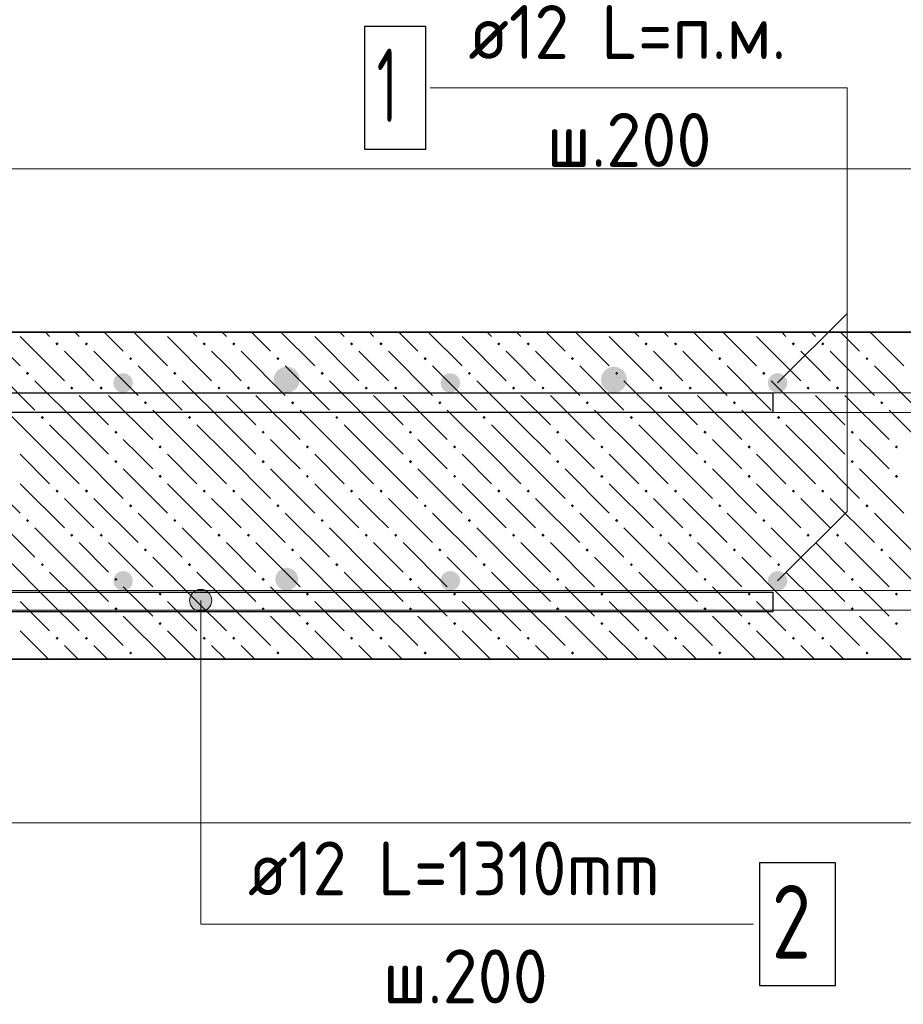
# Model space of a CAD drawing. Header units: millimetres. Extents: x 0 to 42000, y 0 to 29700.
# Tile 14 of 25: x 14337 to 17937, y 23341 to 27355. Entities that reach past the tile are written whole.
import ezdxf

# ---------------------------------------------------------------- set-up
doc = ezdxf.new("R2010")
doc.units = ezdxf.units.MM
for name, color, linetype, lineweight in [('Standard', 7, 'Continuous', 25), ('ДОП Верх по У', 7, 'Continuous', 18), ('ЖБ Перекрытие верхний уровень', 7, 'Continuous', 18), ('Обрамление П-обр. равн.', 7, 'Continuous', 25), ('Фоновоя арматура Х1', 7, 'Continuous', 25)]:
    doc.layers.add(name, color=color, linetype=linetype, lineweight=lineweight)
doc.styles.add('ISOCPEUR', font='txt')

msp = doc.modelspace()

# ---------------------------------------------------------------- hatches: boundary and pattern name
at = {"linetype": 'Continuous', "lineweight": 25, "transparency": 33554687}
msp.add_hatch(color=7, dxfattribs=at).paths.add_polyline_path([(15471.8, 25074.3), (15468.2, 25092.2), (15458.1, 25107.3), (15443, 25117.4), (15425.1, 25121), (15407.2, 25117.4), (15392.1, 25107.3), (15382, 25092.2), (15378.4, 25074.3), (15382, 25056.5), (15392.1, 25041.3), (15407.2, 25031.2), (15425.1, 25027.7), (15443, 25031.2), (15458.1, 25041.3), (15468.2, 25056.5)])
at = {"layer": 'Standard', "linetype": 'Continuous', "lineweight": 13, "transparency": 33554687}
for points in [[(15113.4, 25010.2), (15036, 25010.2), (15029.7, 24987.7)], [(15113.4, 25010.2), (15029.7, 24987.7), (15119.7, 24987.7)], [(15097.2, 25026.4), (15052.2, 25026.4), (15036, 25010.2)], [(15097.2, 25026.4), (15036, 25010.2), (15113.4, 25010.2)], [(15052.2, 25026.4), (15097.2, 25026.4), (15074.7, 25032.7)], [(15119.7, 24987.7), (15029.7, 24987.7), (15036, 24965.2)], [(15119.7, 24987.7), (15036, 24965.2), (15113.4, 24965.2)], [(15113.4, 24965.2), (15036, 24965.2), (15052.2, 24949)], [(15113.4, 24965.2), (15052.2, 24949), (15097.2, 24949)], [(15097.2, 24949), (15052.2, 24949), (15074.7, 24942.7)]]:
    msp.add_hatch(color=7, dxfattribs=at).paths.add_polyline_path(points)
at = {"layer": 'ДОП Верх по У', "linetype": 'Continuous', "lineweight": 25, "transparency": 33554687}
for points in [[(15478.4, 25887.7), (15474.4, 25908.1), (15462.8, 25925.4), (15445.5, 25936.9), (15425.1, 25941), (15404.7, 25936.9), (15387.4, 25925.4), (15375.8, 25908.1), (15371.8, 25887.7), (15375.8, 25867.3), (15387.4, 25850), (15404.7, 25838.4), (15425.1, 25834.3), (15445.5, 25838.4), (15462.8, 25850), (15474.4, 25867.3)], [(16811.8, 25887.7), (16807.7, 25908.1), (16796.1, 25925.4), (16778.8, 25936.9), (16758.4, 25941), (16738, 25936.9), (16720.7, 25925.4), (16709.2, 25908.1), (16705.1, 25887.7), (16709.2, 25867.3), (16720.7, 25850), (16738, 25838.4), (16758.4, 25834.3), (16778.8, 25838.4), (16796.1, 25850), (16807.7, 25867.3)]]:
    msp.add_hatch(color=7, dxfattribs=at).paths.add_polyline_path(points)
at = {"layer": 'ЖБ Перекрытие верхний уровень', "linetype": 'Continuous', "lineweight": 18, "transparency": 33554687}
for points in [[(14482.8, 26033.5), (14489.3, 26040), (14495.8, 26033.5), (14489.3, 26027)], [(14602.8, 26033.5), (14609.3, 26040), (14615.8, 26033.5), (14609.3, 26027)], [(15082.8, 26033.5), (15089.3, 26040), (15095.8, 26033.5), (15089.3, 26027)], [(15202.8, 26033.5), (15209.3, 26040), (15215.8, 26033.5), (15209.3, 26027)], [(15682.8, 26033.5), (15689.3, 26040), (15695.8, 26033.5), (15689.3, 26027)], [(15802.8, 26033.5), (15809.3, 26040), (15815.8, 26033.5), (15809.3, 26027)], [(16282.8, 26033.5), (16289.3, 26040), (16295.8, 26033.5), (16289.3, 26027)], [(16402.8, 26033.5), (16409.3, 26040), (16415.8, 26033.5), (16409.3, 26027)], [(16882.8, 26033.5), (16889.3, 26040), (16895.8, 26033.5), (16889.3, 26027)], [(17002.8, 26033.5), (17009.3, 26040), (17015.8, 26033.5), (17009.3, 26027)], [(17482.8, 26033.5), (17489.3, 26040), (17495.8, 26033.5), (17489.3, 26027)], [(17602.8, 26033.5), (17609.3, 26040), (17615.8, 26033.5), (17609.3, 26027)], [(14782.8, 25973.5), (14789.3, 25980), (14795.8, 25973.5), (14789.3, 25967)], [(15382.8, 25973.5), (15389.3, 25980), (15395.8, 25973.5), (15389.3, 25967)], [(15982.8, 25973.5), (15989.3, 25980), (15995.8, 25973.5), (15989.3, 25967)], [(16582.8, 25973.5), (16589.3, 25980), (16595.8, 25973.5), (16589.3, 25967)], [(17182.8, 25973.5), (17189.3, 25980), (17195.8, 25973.5), (17189.3, 25967)], [(17782.8, 25973.5), (17789.3, 25980), (17795.8, 25973.5), (17789.3, 25967)], [(14362.8, 25913.5), (14369.3, 25920), (14375.8, 25913.5), (14369.3, 25907)], [(14962.8, 25913.5), (14969.3, 25920), (14975.8, 25913.5), (14969.3, 25907)], [(15562.8, 25913.5), (15569.3, 25920), (15575.8, 25913.5), (15569.3, 25907)], [(16162.8, 25913.5), (16169.3, 25920), (16175.8, 25913.5), (16169.3, 25907)], [(16762.8, 25913.5), (16769.3, 25920), (16775.8, 25913.5), (16769.3, 25907)], [(17362.8, 25913.5), (17369.3, 25920), (17375.8, 25913.5), (17369.3, 25907)], [(14542.8, 25853.5), (14549.3, 25860), (14555.8, 25853.5), (14549.3, 25847)], [(14662.8, 25853.5), (14669.3, 25860), (14675.8, 25853.5), (14669.3, 25847)], [(15142.8, 25853.5), (15149.3, 25860), (15155.8, 25853.5), (15149.3, 25847)], [(15262.8, 25853.5), (15269.3, 25860), (15275.8, 25853.5), (15269.3, 25847)], [(15742.8, 25853.5), (15749.3, 25860), (15755.8, 25853.5), (15749.3, 25847)], [(15862.8, 25853.5), (15869.3, 25860), (15875.8, 25853.5), (15869.3, 25847)], [(16342.8, 25853.5), (16349.3, 25860), (16355.8, 25853.5), (16349.3, 25847)], [(16462.8, 25853.5), (16469.3, 25860), (16475.8, 25853.5), (16469.3, 25847)], [(16942.8, 25853.5), (16949.3, 25860), (16955.8, 25853.5), (16949.3, 25847)], [(17062.8, 25853.5), (17069.3, 25860), (17075.8, 25853.5), (17069.3, 25847)], [(17542.8, 25853.5), (17549.3, 25860), (17555.8, 25853.5), (17549.3, 25847)], [(17662.8, 25853.5), (17669.3, 25860), (17675.8, 25853.5), (17669.3, 25847)], [(14842.8, 25793.5), (14849.3, 25800), (14855.8, 25793.5), (14849.3, 25787)], [(15442.8, 25793.5), (15449.3, 25800), (15455.8, 25793.5), (15449.3, 25787)], [(16042.8, 25793.5), (16049.3, 25800), (16055.8, 25793.5), (16049.3, 25787)], [(16642.8, 25793.5), (16649.3, 25800), (16655.8, 25793.5), (16649.3, 25787)], [(17242.8, 25793.5), (17249.3, 25800), (17255.8, 25793.5), (17249.3, 25787)], [(17842.8, 25793.5), (17849.3, 25800), (17855.8, 25793.5), (17849.3, 25787)], [(14422.8, 25733.5), (14429.3, 25740), (14435.8, 25733.5), (14429.3, 25727)], [(15022.8, 25733.5), (15029.3, 25740), (15035.8, 25733.5), (15029.3, 25727)], [(15622.8, 25733.5), (15629.3, 25740), (15635.8, 25733.5), (15629.3, 25727)], [(16222.8, 25733.5), (16229.3, 25740), (16235.8, 25733.5), (16229.3, 25727)], [(16822.8, 25733.5), (16829.3, 25740), (16835.8, 25733.5), (16829.3, 25727)], [(17422.8, 25733.5), (17429.3, 25740), (17435.8, 25733.5), (17429.3, 25727)], [(14722.8, 25673.5), (14729.3, 25680), (14735.8, 25673.5), (14729.3, 25667)], [(15322.8, 25673.5), (15329.3, 25680), (15335.8, 25673.5), (15329.3, 25667)], [(15922.8, 25673.5), (15929.3, 25680), (15935.8, 25673.5), (15929.3, 25667)], [(16522.8, 25673.5), (16529.3, 25680), (16535.8, 25673.5), (16529.3, 25667)], [(17122.8, 25673.5), (17129.3, 25680), (17135.8, 25673.5), (17129.3, 25667)], [(17722.8, 25673.5), (17729.3, 25680), (17735.8, 25673.5), (17729.3, 25667)], [(14902.8, 25613.5), (14909.3, 25620), (14915.8, 25613.5), (14909.3, 25607)], [(15502.8, 25613.5), (15509.3, 25620), (15515.8, 25613.5), (15509.3, 25607)], [(16102.8, 25613.5), (16109.3, 25620), (16115.8, 25613.5), (16109.3, 25607)], [(16702.8, 25613.5), (16709.3, 25620), (16715.8, 25613.5), (16709.3, 25607)], [(17302.8, 25613.5), (17309.3, 25620), (17315.8, 25613.5), (17309.3, 25607)], [(17902.8, 25613.5), (17909.3, 25620), (17915.8, 25613.5), (17909.3, 25607)], [(14722.8, 25553.5), (14729.3, 25560), (14735.8, 25553.5), (14729.3, 25547)], [(15322.8, 25553.5), (15329.3, 25560), (15335.8, 25553.5), (15329.3, 25547)], [(15922.8, 25553.5), (15929.3, 25560), (15935.8, 25553.5), (15929.3, 25547)], [(16522.8, 25553.5), (16529.3, 25560), (16535.8, 25553.5), (16529.3, 25547)], [(17122.8, 25553.5), (17129.3, 25560), (17135.8, 25553.5), (17129.3, 25547)], [(17722.8, 25553.5), (17729.3, 25560), (17735.8, 25553.5), (17729.3, 25547)], [(14902.8, 25493.5), (14909.3, 25500), (14915.8, 25493.5), (14909.3, 25487)], [(15502.8, 25493.5), (15509.3, 25500), (15515.8, 25493.5), (15509.3, 25487)], [(16102.8, 25493.5), (16109.3, 25500), (16115.8, 25493.5), (16109.3, 25487)], [(16702.8, 25493.5), (16709.3, 25500), (16715.8, 25493.5), (16709.3, 25487)], [(17302.8, 25493.5), (17309.3, 25500), (17315.8, 25493.5), (17309.3, 25487)], [(17902.8, 25493.5), (17909.3, 25500), (17915.8, 25493.5), (17909.3, 25487)], [(14482.8, 25433.5), (14489.3, 25440), (14495.8, 25433.5), (14489.3, 25427)], [(14602.8, 25433.5), (14609.3, 25440), (14615.8, 25433.5), (14609.3, 25427)], [(15082.8, 25433.5), (15089.3, 25440), (15095.8, 25433.5), (15089.3, 25427)], [(15202.8, 25433.5), (15209.3, 25440), (15215.8, 25433.5), (15209.3, 25427)], [(15682.8, 25433.5), (15689.3, 25440), (15695.8, 25433.5), (15689.3, 25427)], [(15802.8, 25433.5), (15809.3, 25440), (15815.8, 25433.5), (15809.3, 25427)], [(16282.8, 25433.5), (16289.3, 25440), (16295.8, 25433.5), (16289.3, 25427)], [(16402.8, 25433.5), (16409.3, 25440), (16415.8, 25433.5), (16409.3, 25427)], [(16882.8, 25433.5), (16889.3, 25440), (16895.8, 25433.5), (16889.3, 25427)], [(17002.8, 25433.5), (17009.3, 25440), (17015.8, 25433.5), (17009.3, 25427)], [(17482.8, 25433.5), (17489.3, 25440), (17495.8, 25433.5), (17489.3, 25427)], [(17602.8, 25433.5), (17609.3, 25440), (17615.8, 25433.5), (17609.3, 25427)], [(14782.8, 25373.5), (14789.3, 25380), (14795.8, 25373.5), (14789.3, 25367)], [(15382.8, 25373.5), (15389.3, 25380), (15395.8, 25373.5), (15389.3, 25367)], [(15982.8, 25373.5), (15989.3, 25380), (15995.8, 25373.5), (15989.3, 25367)], [(16582.8, 25373.5), (16589.3, 25380), (16595.8, 25373.5), (16589.3, 25367)], [(17182.8, 25373.5), (17189.3, 25380), (17195.8, 25373.5), (17189.3, 25367)], [(17782.8, 25373.5), (17789.3, 25380), (17795.8, 25373.5), (17789.3, 25367)], [(14362.8, 25313.5), (14369.3, 25320), (14375.8, 25313.5), (14369.3, 25307)], [(14962.8, 25313.5), (14969.3, 25320), (14975.8, 25313.5), (14969.3, 25307)], [(15562.8, 25313.5), (15569.3, 25320), (15575.8, 25313.5), (15569.3, 25307)], [(16162.8, 25313.5), (16169.3, 25320), (16175.8, 25313.5), (16169.3, 25307)], [(16762.8, 25313.5), (16769.3, 25320), (16775.8, 25313.5), (16769.3, 25307)], [(17362.8, 25313.5), (17369.3, 25320), (17375.8, 25313.5), (17369.3, 25307)], [(14542.8, 25253.5), (14549.3, 25260), (14555.8, 25253.5), (14549.3, 25247)], [(14662.8, 25253.5), (14669.3, 25260), (14675.8, 25253.5), (14669.3, 25247)], [(15142.8, 25253.5), (15149.3, 25260), (15155.8, 25253.5), (15149.3, 25247)], [(15262.8, 25253.5), (15269.3, 25260), (15275.8, 25253.5), (15269.3, 25247)], [(15742.8, 25253.5), (15749.3, 25260), (15755.8, 25253.5), (15749.3, 25247)], [(15862.8, 25253.5), (15869.3, 25260), (15875.8, 25253.5), (15869.3, 25247)], [(16342.8, 25253.5), (16349.3, 25260), (16355.8, 25253.5), (16349.3, 25247)], [(16462.8, 25253.5), (16469.3, 25260), (16475.8, 25253.5), (16469.3, 25247)], [(16942.8, 25253.5), (16949.3, 25260), (16955.8, 25253.5), (16949.3, 25247)], [(17062.8, 25253.5), (17069.3, 25260), (17075.8, 25253.5), (17069.3, 25247)], [(17542.8, 25253.5), (17549.3, 25260), (17555.8, 25253.5), (17549.3, 25247)], [(17662.8, 25253.5), (17669.3, 25260), (17675.8, 25253.5), (17669.3, 25247)], [(14842.8, 25193.5), (14849.3, 25200), (14855.8, 25193.5), (14849.3, 25187)], [(15442.8, 25193.5), (15449.3, 25200), (15455.8, 25193.5), (15449.3, 25187)], [(16042.8, 25193.5), (16049.3, 25200), (16055.8, 25193.5), (16049.3, 25187)], [(16642.8, 25193.5), (16649.3, 25200), (16655.8, 25193.5), (16649.3, 25187)], [(17242.8, 25193.5), (17249.3, 25200), (17255.8, 25193.5), (17249.3, 25187)], [(17842.8, 25193.5), (17849.3, 25200), (17855.8, 25193.5), (17849.3, 25187)], [(14422.8, 25133.5), (14429.3, 25140), (14435.8, 25133.5), (14429.3, 25127)], [(15022.8, 25133.5), (15029.3, 25140), (15035.8, 25133.5), (15029.3, 25127)], [(15622.8, 25133.5), (15629.3, 25140), (15635.8, 25133.5), (15629.3, 25127)], [(16222.8, 25133.5), (16229.3, 25140), (16235.8, 25133.5), (16229.3, 25127)], [(16822.8, 25133.5), (16829.3, 25140), (16835.8, 25133.5), (16829.3, 25127)], [(17422.8, 25133.5), (17429.3, 25140), (17435.8, 25133.5), (17429.3, 25127)], [(14722.8, 25073.5), (14729.3, 25080), (14735.8, 25073.5), (14729.3, 25067)], [(15322.8, 25073.5), (15329.3, 25080), (15335.8, 25073.5), (15329.3, 25067)], [(15922.8, 25073.5), (15929.3, 25080), (15935.8, 25073.5), (15929.3, 25067)], [(16522.8, 25073.5), (16529.3, 25080), (16535.8, 25073.5), (16529.3, 25067)], [(17122.8, 25073.5), (17129.3, 25080), (17135.8, 25073.5), (17129.3, 25067)], [(17722.8, 25073.5), (17729.3, 25080), (17735.8, 25073.5), (17729.3, 25067)], [(14902.8, 25013.5), (14909.3, 25020), (14915.8, 25013.5), (14909.3, 25007)], [(15502.8, 25013.5), (15509.3, 25020), (15515.8, 25013.5), (15509.3, 25007)], [(16102.8, 25013.5), (16109.3, 25020), (16115.8, 25013.5), (16109.3, 25007)], [(16702.8, 25013.5), (16709.3, 25020), (16715.8, 25013.5), (16709.3, 25007)], [(17302.8, 25013.5), (17309.3, 25020), (17315.8, 25013.5), (17309.3, 25007)], [(17902.8, 25013.5), (17909.3, 25020), (17915.8, 25013.5), (17909.3, 25007)], [(14722.8, 24953.5), (14729.3, 24960), (14735.8, 24953.5), (14729.3, 24947)], [(15322.8, 24953.5), (15329.3, 24960), (15335.8, 24953.5), (15329.3, 24947)], [(15922.8, 24953.5), (15929.3, 24960), (15935.8, 24953.5), (15929.3, 24947)], [(16522.8, 24953.5), (16529.3, 24960), (16535.8, 24953.5), (16529.3, 24947)], [(17122.8, 24953.5), (17129.3, 24960), (17135.8, 24953.5), (17129.3, 24947)], [(17722.8, 24953.5), (17729.3, 24960), (17735.8, 24953.5), (17729.3, 24947)], [(14902.8, 24893.5), (14909.3, 24900), (14915.8, 24893.5), (14909.3, 24887)], [(15502.8, 24893.5), (15509.3, 24900), (15515.8, 24893.5), (15509.3, 24887)], [(16102.8, 24893.5), (16109.3, 24900), (16115.8, 24893.5), (16109.3, 24887)], [(16702.8, 24893.5), (16709.3, 24900), (16715.8, 24893.5), (16709.3, 24887)], [(17302.8, 24893.5), (17309.3, 24900), (17315.8, 24893.5), (17309.3, 24887)], [(17902.8, 24893.5), (17909.3, 24900), (17915.8, 24893.5), (17909.3, 24887)], [(14482.8, 24833.5), (14489.3, 24840), (14495.8, 24833.5), (14489.3, 24827)], [(14602.8, 24833.5), (14609.3, 24840), (14615.8, 24833.5), (14609.3, 24827)], [(15082.8, 24833.5), (15089.3, 24840), (15095.8, 24833.5), (15089.3, 24827)], [(15202.8, 24833.5), (15209.3, 24840), (15215.8, 24833.5), (15209.3, 24827)], [(15682.8, 24833.5), (15689.3, 24840), (15695.8, 24833.5), (15689.3, 24827)], [(15802.8, 24833.5), (15809.3, 24840), (15815.8, 24833.5), (15809.3, 24827)], [(16282.8, 24833.5), (16289.3, 24840), (16295.8, 24833.5), (16289.3, 24827)], [(16402.8, 24833.5), (16409.3, 24840), (16415.8, 24833.5), (16409.3, 24827)], [(16882.8, 24833.5), (16889.3, 24840), (16895.8, 24833.5), (16889.3, 24827)], [(17002.8, 24833.5), (17009.3, 24840), (17015.8, 24833.5), (17009.3, 24827)], [(17482.8, 24833.5), (17489.3, 24840), (17495.8, 24833.5), (17489.3, 24827)], [(17602.8, 24833.5), (17609.3, 24840), (17615.8, 24833.5), (17609.3, 24827)], [(14782.8, 24773.5), (14789.3, 24780), (14795.8, 24773.5), (14789.3, 24767)], [(15382.8, 24773.5), (15389.3, 24780), (15395.8, 24773.5), (15389.3, 24767)], [(15982.8, 24773.5), (15989.3, 24780), (15995.8, 24773.5), (15989.3, 24767)], [(16582.8, 24773.5), (16589.3, 24780), (16595.8, 24773.5), (16589.3, 24767)], [(17182.8, 24773.5), (17189.3, 24780), (17195.8, 24773.5), (17189.3, 24767)], [(17782.8, 24773.5), (17789.3, 24780), (17795.8, 24773.5), (17789.3, 24767)]]:
    msp.add_hatch(color=7, dxfattribs=at).paths.add_polyline_path(points, flags=16)
at = {"layer": 'Фоновоя арматура Х1', "linetype": 'Continuous', "lineweight": 18, "transparency": 33554687}
for points in [[(14798.4, 25874.3), (14795.4, 25889.6), (14786.7, 25902.6), (14773.7, 25911.3), (14758.4, 25914.3), (14743.1, 25911.3), (14730.1, 25902.6), (14721.5, 25889.6), (14718.4, 25874.3), (14721.5, 25859), (14730.1, 25846), (14743.1, 25837.4), (14758.4, 25834.3), (14773.7, 25837.4), (14786.7, 25846), (14795.4, 25859)], [(16131.8, 25874.3), (16128.7, 25889.6), (16120.1, 25902.6), (16107.1, 25911.3), (16091.8, 25914.3), (16076.5, 25911.3), (16063.5, 25902.6), (16054.8, 25889.6), (16051.8, 25874.3), (16054.8, 25859), (16063.5, 25846), (16076.5, 25837.4), (16091.8, 25834.3), (16107.1, 25837.4), (16120.1, 25846), (16128.7, 25859)], [(17465.1, 25874.3), (17462, 25889.6), (17453.4, 25902.6), (17440.4, 25911.3), (17425.1, 25914.3), (17409.8, 25911.3), (17396.8, 25902.6), (17388.1, 25889.6), (17385.1, 25874.3), (17388.1, 25859), (17396.8, 25846), (17409.8, 25837.4), (17425.1, 25834.3), (17440.4, 25837.4), (17453.4, 25846), (17462, 25859)], [(14798.4, 25067.7), (14795.4, 25083), (14786.7, 25096), (14773.7, 25104.6), (14758.4, 25107.7), (14743.1, 25104.6), (14730.1, 25096), (14721.5, 25083), (14718.4, 25067.7), (14721.5, 25052.4), (14730.1, 25039.4), (14743.1, 25030.7), (14758.4, 25027.7), (14773.7, 25030.7), (14786.7, 25039.4), (14795.4, 25052.4)], [(16131.8, 25067.7), (16128.7, 25083), (16120.1, 25096), (16107.1, 25104.6), (16091.8, 25107.7), (16076.5, 25104.6), (16063.5, 25096), (16054.8, 25083), (16051.8, 25067.7), (16054.8, 25052.4), (16063.5, 25039.4), (16076.5, 25030.7), (16091.8, 25027.7), (16107.1, 25030.7), (16120.1, 25039.4), (16128.7, 25052.4)], [(17465.1, 25067.7), (17462, 25083), (17453.4, 25096), (17440.4, 25104.6), (17425.1, 25107.7), (17409.8, 25104.6), (17396.8, 25096), (17388.1, 25083), (17385.1, 25067.7), (17388.1, 25052.4), (17396.8, 25039.4), (17409.8, 25030.7), (17425.1, 25027.7), (17440.4, 25030.7), (17453.4, 25039.4), (17462, 25052.4)]]:
    msp.add_hatch(color=7, dxfattribs=at).paths.add_polyline_path(points)

# ---------------------------------------------------------------- linework, layer by layer
at = {"layer": 'Standard', "color": 7, "linetype": 'Continuous', "lineweight": 13, "transparency": 33554687}
for p, q in [((15074.7, 25032.7), (15074.7, 25032.7)), ((15029.7, 24987.7), (15029.7, 24987.7)), ((15119.7, 24987.7), (15119.7, 24987.7)), ((15074.7, 24942.7), (15074.7, 24942.7))]:
    msp.add_line(p, q, dxfattribs=at)
for points in [[(17425.1, 25874.3), (17707.9, 26157.2), (17707.9, 27077.6), (16010.2, 27077.6)], [(17425.1, 25067.7), (17707.9, 25350.5), (17707.9, 26290.5)], [(15074.7, 24987.7), (15074.7, 23667.7), (17326.3, 23667.7)]]:
    msp.add_lwpolyline(points, dxfattribs=at)
at = {"layer": 'Standard', "color": 254, "linetype": 'Continuous', "lineweight": 18, "true_color": 0xc4c4ff, "transparency": 33554687}
msp.add_lwpolyline([(3556.3, 24081), (21591.7, 24081), (21591.7, 26747.7), (3556.3, 26747.7), (3556.3, 24081)], dxfattribs=at)
at = {"layer": 'Standard', "color": 7, "linetype": 'Continuous', "lineweight": 13, "transparency": 33554687}
msp.add_circle((15074.7, 24987.7), 45, dxfattribs=at)
at = {"layer": 'ЖБ Перекрытие верхний уровень', "color": 7, "linetype": 'Continuous', "lineweight": 35, "transparency": 33554687}
for p, q in [((20925, 26081), (13158.4, 26081)), ((13158.4, 24747.7), (20925, 24747.7))]:
    msp.add_line(p, q, dxfattribs=at)
at = {"layer": 'ЖБ Перекрытие верхний уровень', "color": 9, "linetype": 'Continuous', "lineweight": 18, "true_color": 0xc7c7c7, "transparency": 33554687}
for p, q in [((14201.8, 26081), (14339.3, 25943.5)), ((14339.3, 26063.5), (14519.3, 25883.5)), ((14441.8, 26081), (14459.3, 26063.5)), ((14561.8, 26081), (14579.3, 26063.5)), ((14681.8, 26081), (14759.3, 26003.5)), ((14801.8, 26081), (14939.3, 25943.5)), ((14939.3, 26063.5), (15119.3, 25883.5)), ((15041.8, 26081), (15059.3, 26063.5)), ((15161.8, 26081), (15179.3, 26063.5)), ((15281.8, 26081), (15359.3, 26003.5)), ((15401.8, 26081), (15539.3, 25943.5)), ((15539.3, 26063.5), (15719.3, 25883.5)), ((15641.8, 26081), (15659.3, 26063.5)), ((15761.8, 26081), (15779.3, 26063.5)), ((15881.8, 26081), (15959.3, 26003.5)), ((16001.8, 26081), (16139.3, 25943.5)), ((16139.3, 26063.5), (16319.3, 25883.5)), ((16241.8, 26081), (16259.3, 26063.5)), ((16361.8, 26081), (16379.3, 26063.5)), ((16481.8, 26081), (16559.3, 26003.5)), ((16601.8, 26081), (16739.3, 25943.5)), ((16739.3, 26063.5), (16919.3, 25883.5)), ((16841.8, 26081), (16859.3, 26063.5)), ((16961.8, 26081), (16979.3, 26063.5)), ((17081.8, 26081), (17159.3, 26003.5)), ((17201.8, 26081), (17339.3, 25943.5)), ((17339.3, 26063.5), (17519.3, 25883.5)), ((17441.8, 26081), (17459.3, 26063.5)), ((17561.8, 26081), (17579.3, 26063.5)), ((17681.8, 26081), (17759.3, 26003.5)), ((17801.8, 26081), (17939.3, 25943.5)), ((14579.3, 25943.5), (14519.3, 26003.5)), ((14639.3, 26003.5), (14819.3, 25823.5)), ((15179.3, 25943.5), (15119.3, 26003.5)), ((15239.3, 26003.5), (15419.3, 25823.5)), ((15779.3, 25943.5), (15719.3, 26003.5)), ((15839.3, 26003.5), (16019.3, 25823.5)), ((16379.3, 25943.5), (16319.3, 26003.5)), ((16439.3, 26003.5), (16619.3, 25823.5)), ((16979.3, 25943.5), (16919.3, 26003.5)), ((17039.3, 26003.5), (17219.3, 25823.5)), ((17579.3, 25943.5), (17519.3, 26003.5)), ((17639.3, 26003.5), (17819.3, 25823.5)), ((14219.3, 25943.5), (14399.3, 25763.5)), ((14639.3, 25883.5), (14579.3, 25943.5)), ((14819.3, 25943.5), (14999.3, 25763.5)), ((15239.3, 25883.5), (15179.3, 25943.5)), ((15419.3, 25943.5), (15599.3, 25763.5)), ((15839.3, 25883.5), (15779.3, 25943.5)), ((16019.3, 25943.5), (16199.3, 25763.5)), ((16439.3, 25883.5), (16379.3, 25943.5)), ((16619.3, 25943.5), (16799.3, 25763.5)), ((17039.3, 25883.5), (16979.3, 25943.5)), ((17219.3, 25943.5), (17399.3, 25763.5)), ((17639.3, 25883.5), (17579.3, 25943.5)), ((17819.3, 25943.5), (17999.3, 25763.5)), ((14579.3, 25703.5), (14399.3, 25883.5)), ((15179.3, 25703.5), (14999.3, 25883.5)), ((15779.3, 25703.5), (15599.3, 25883.5)), ((16379.3, 25703.5), (16199.3, 25883.5)), ((16979.3, 25703.5), (16799.3, 25883.5)), ((17579.3, 25703.5), (17399.3, 25883.5)), ((14579.3, 25823.5), (14699.3, 25703.5)), ((14699.3, 25823.5), (14879.3, 25643.5)), ((15179.3, 25823.5), (15299.3, 25703.5)), ((15299.3, 25823.5), (15479.3, 25643.5)), ((15779.3, 25823.5), (15899.3, 25703.5)), ((15899.3, 25823.5), (16079.3, 25643.5)), ((16379.3, 25823.5), (16499.3, 25703.5)), ((16499.3, 25823.5), (16679.3, 25643.5)), ((16979.3, 25823.5), (17099.3, 25703.5)), ((17099.3, 25823.5), (17279.3, 25643.5)), ((17579.3, 25823.5), (17699.3, 25703.5)), ((17699.3, 25823.5), (17879.3, 25643.5)), ((14459.3, 25583.5), (14279.3, 25763.5)), ((15059.3, 25583.5), (14879.3, 25763.5)), ((15659.3, 25583.5), (15479.3, 25763.5)), ((16259.3, 25583.5), (16079.3, 25763.5)), ((16859.3, 25583.5), (16679.3, 25763.5)), ((17459.3, 25583.5), (17279.3, 25763.5)), ((18059.3, 25583.5), (17879.3, 25763.5)), ((14459.3, 25703.5), (14579.3, 25583.5)), ((14579.3, 25703.5), (14699.3, 25583.5)), ((15059.3, 25703.5), (15179.3, 25583.5)), ((15179.3, 25703.5), (15299.3, 25583.5)), ((15659.3, 25703.5), (15779.3, 25583.5)), ((15779.3, 25703.5), (15899.3, 25583.5)), ((16259.3, 25703.5), (16379.3, 25583.5)), ((16379.3, 25703.5), (16499.3, 25583.5)), ((16859.3, 25703.5), (16979.3, 25583.5)), ((16979.3, 25703.5), (17099.3, 25583.5)), ((17459.3, 25703.5), (17579.3, 25583.5)), ((17579.3, 25703.5), (17699.3, 25583.5)), ((14819.3, 25583.5), (14759.3, 25643.5)), ((15419.3, 25583.5), (15359.3, 25643.5)), ((16019.3, 25583.5), (15959.3, 25643.5)), ((16619.3, 25583.5), (16559.3, 25643.5)), ((17219.3, 25583.5), (17159.3, 25643.5)), ((17819.3, 25583.5), (17759.3, 25643.5)), ((14339.3, 25583.5), (14459.3, 25463.5)), ((14459.3, 25583.5), (14579.3, 25463.5)), ((14579.3, 25583.5), (14759.3, 25403.5)), ((14879.3, 25523.5), (14819.3, 25583.5)), ((14939.3, 25583.5), (15059.3, 25463.5)), ((15059.3, 25583.5), (15179.3, 25463.5)), ((15179.3, 25583.5), (15359.3, 25403.5)), ((15479.3, 25523.5), (15419.3, 25583.5)), ((15539.3, 25583.5), (15659.3, 25463.5)), ((15659.3, 25583.5), (15779.3, 25463.5)), ((15779.3, 25583.5), (15959.3, 25403.5)), ((16079.3, 25523.5), (16019.3, 25583.5)), ((16139.3, 25583.5), (16259.3, 25463.5)), ((16259.3, 25583.5), (16379.3, 25463.5)), ((16379.3, 25583.5), (16559.3, 25403.5)), ((16679.3, 25523.5), (16619.3, 25583.5)), ((16739.3, 25583.5), (16859.3, 25463.5)), ((16859.3, 25583.5), (16979.3, 25463.5)), ((16979.3, 25583.5), (17159.3, 25403.5)), ((17279.3, 25523.5), (17219.3, 25583.5)), ((17339.3, 25583.5), (17459.3, 25463.5)), ((17459.3, 25583.5), (17579.3, 25463.5)), ((17579.3, 25583.5), (17759.3, 25403.5)), ((17879.3, 25523.5), (17819.3, 25583.5)), ((14159.3, 25523.5), (14339.3, 25343.5)), ((14759.3, 25523.5), (14939.3, 25343.5)), ((15359.3, 25523.5), (15539.3, 25343.5)), ((15959.3, 25523.5), (16139.3, 25343.5)), ((16559.3, 25523.5), (16739.3, 25343.5)), ((17159.3, 25523.5), (17339.3, 25343.5)), ((17759.3, 25523.5), (17939.3, 25343.5)), ((14339.3, 25463.5), (14519.3, 25283.5)), ((14939.3, 25463.5), (15119.3, 25283.5)), ((15539.3, 25463.5), (15719.3, 25283.5)), ((16139.3, 25463.5), (16319.3, 25283.5)), ((16739.3, 25463.5), (16919.3, 25283.5)), ((17339.3, 25463.5), (17519.3, 25283.5)), ((14579.3, 25343.5), (14519.3, 25403.5)), ((14639.3, 25403.5), (14819.3, 25223.5)), ((15179.3, 25343.5), (15119.3, 25403.5)), ((15239.3, 25403.5), (15419.3, 25223.5)), ((15779.3, 25343.5), (15719.3, 25403.5)), ((15839.3, 25403.5), (16019.3, 25223.5)), ((16379.3, 25343.5), (16319.3, 25403.5)), ((16439.3, 25403.5), (16619.3, 25223.5)), ((16979.3, 25343.5), (16919.3, 25403.5)), ((17039.3, 25403.5), (17219.3, 25223.5)), ((17579.3, 25343.5), (17519.3, 25403.5)), ((17639.3, 25403.5), (17819.3, 25223.5)), ((14219.3, 25343.5), (14399.3, 25163.5)), ((14639.3, 25283.5), (14579.3, 25343.5)), ((14819.3, 25343.5), (14999.3, 25163.5)), ((15239.3, 25283.5), (15179.3, 25343.5)), ((15419.3, 25343.5), (15599.3, 25163.5)), ((15839.3, 25283.5), (15779.3, 25343.5)), ((16019.3, 25343.5), (16199.3, 25163.5)), ((16439.3, 25283.5), (16379.3, 25343.5)), ((16619.3, 25343.5), (16799.3, 25163.5)), ((17039.3, 25283.5), (16979.3, 25343.5)), ((17219.3, 25343.5), (17399.3, 25163.5)), ((17639.3, 25283.5), (17579.3, 25343.5)), ((17819.3, 25343.5), (17999.3, 25163.5)), ((14579.3, 25103.5), (14399.3, 25283.5)), ((15179.3, 25103.5), (14999.3, 25283.5)), ((15779.3, 25103.5), (15599.3, 25283.5)), ((16379.3, 25103.5), (16199.3, 25283.5)), ((16979.3, 25103.5), (16799.3, 25283.5)), ((17579.3, 25103.5), (17399.3, 25283.5)), ((14579.3, 25223.5), (14699.3, 25103.5)), ((14699.3, 25223.5), (14879.3, 25043.5)), ((15179.3, 25223.5), (15299.3, 25103.5)), ((15299.3, 25223.5), (15479.3, 25043.5)), ((15779.3, 25223.5), (15899.3, 25103.5)), ((15899.3, 25223.5), (16079.3, 25043.5)), ((16379.3, 25223.5), (16499.3, 25103.5)), ((16499.3, 25223.5), (16679.3, 25043.5)), ((16979.3, 25223.5), (17099.3, 25103.5)), ((17099.3, 25223.5), (17279.3, 25043.5)), ((17579.3, 25223.5), (17699.3, 25103.5)), ((17699.3, 25223.5), (17879.3, 25043.5)), ((14459.3, 24983.5), (14279.3, 25163.5)), ((15059.3, 24983.5), (14879.3, 25163.5)), ((15659.3, 24983.5), (15479.3, 25163.5)), ((16259.3, 24983.5), (16079.3, 25163.5)), ((16859.3, 24983.5), (16679.3, 25163.5)), ((17459.3, 24983.5), (17279.3, 25163.5)), ((18059.3, 24983.5), (17879.3, 25163.5)), ((14459.3, 25103.5), (14579.3, 24983.5)), ((14579.3, 25103.5), (14699.3, 24983.5)), ((15059.3, 25103.5), (15179.3, 24983.5)), ((15179.3, 25103.5), (15299.3, 24983.5)), ((15659.3, 25103.5), (15779.3, 24983.5)), ((15779.3, 25103.5), (15899.3, 24983.5)), ((16259.3, 25103.5), (16379.3, 24983.5)), ((16379.3, 25103.5), (16499.3, 24983.5)), ((16859.3, 25103.5), (16979.3, 24983.5)), ((16979.3, 25103.5), (17099.3, 24983.5)), ((17459.3, 25103.5), (17579.3, 24983.5)), ((17579.3, 25103.5), (17699.3, 24983.5)), ((14819.3, 24983.5), (14759.3, 25043.5)), ((15419.3, 24983.5), (15359.3, 25043.5)), ((16019.3, 24983.5), (15959.3, 25043.5)), ((16619.3, 24983.5), (16559.3, 25043.5)), ((17219.3, 24983.5), (17159.3, 25043.5)), ((17819.3, 24983.5), (17759.3, 25043.5)), ((14339.3, 24983.5), (14459.3, 24863.5)), ((14459.3, 24983.5), (14579.3, 24863.5)), ((14579.3, 24983.5), (14759.3, 24803.5)), ((14879.3, 24923.5), (14819.3, 24983.5)), ((14939.3, 24983.5), (15059.3, 24863.5)), ((15059.3, 24983.5), (15179.3, 24863.5)), ((15179.3, 24983.5), (15359.3, 24803.5)), ((15479.3, 24923.5), (15419.3, 24983.5)), ((15539.3, 24983.5), (15659.3, 24863.5)), ((15659.3, 24983.5), (15779.3, 24863.5)), ((15779.3, 24983.5), (15959.3, 24803.5)), ((16079.3, 24923.5), (16019.3, 24983.5)), ((16139.3, 24983.5), (16259.3, 24863.5)), ((16259.3, 24983.5), (16379.3, 24863.5)), ((16379.3, 24983.5), (16559.3, 24803.5)), ((16679.3, 24923.5), (16619.3, 24983.5)), ((16739.3, 24983.5), (16859.3, 24863.5)), ((16859.3, 24983.5), (16979.3, 24863.5)), ((16979.3, 24983.5), (17159.3, 24803.5)), ((17279.3, 24923.5), (17219.3, 24983.5)), ((17339.3, 24983.5), (17459.3, 24863.5)), ((17459.3, 24983.5), (17579.3, 24863.5)), ((17579.3, 24983.5), (17759.3, 24803.5)), ((17879.3, 24923.5), (17819.3, 24983.5)), ((14759.3, 24923.5), (14935.2, 24747.7)), ((15359.3, 24923.5), (15535.2, 24747.7)), ((15959.3, 24923.5), (16135.2, 24747.7)), ((16559.3, 24923.5), (16735.2, 24747.7)), ((17159.3, 24923.5), (17335.2, 24747.7)), ((17759.3, 24923.5), (17935.2, 24747.7)), ((14339.3, 24863.5), (14455.2, 24747.7)), ((14939.3, 24863.5), (15055.2, 24747.7)), ((15539.3, 24863.5), (15655.2, 24747.7)), ((16139.3, 24863.5), (16255.2, 24747.7)), ((16739.3, 24863.5), (16855.2, 24747.7)), ((17339.3, 24863.5), (17455.2, 24747.7)), ((14575.2, 24747.7), (14519.3, 24803.5)), ((14639.3, 24803.5), (14695.2, 24747.7)), ((15175.2, 24747.7), (15119.3, 24803.5)), ((15239.3, 24803.5), (15295.2, 24747.7)), ((15775.2, 24747.7), (15719.3, 24803.5)), ((15839.3, 24803.5), (15895.2, 24747.7)), ((16375.2, 24747.7), (16319.3, 24803.5)), ((16439.3, 24803.5), (16495.2, 24747.7)), ((16975.2, 24747.7), (16919.3, 24803.5)), ((17039.3, 24803.5), (17095.2, 24747.7)), ((17575.2, 24747.7), (17519.3, 24803.5)), ((17639.3, 24803.5), (17695.2, 24747.7))]:
    msp.add_line(p, q, dxfattribs=at)
at = {"layer": 'Обрамление П-обр. равн.', "color": 38, "linetype": 'Continuous', "lineweight": 25, "true_color": 0x5f1e0f, "transparency": 33554687}
for points in [[(13599.5, 25834.3), (17405.1, 25834.3), (17405.1, 25754.3)], [(17405.1, 25754.3), (13605.1, 25754.3)], [(13605.1, 25021), (17405.1, 25021), (17405.1, 24941), (13599.5, 24941)]]:
    msp.add_lwpolyline(points, dxfattribs=at)
at = {"layer": 'Обрамление П-обр. равн.', "color": 7, "linetype": 'Continuous', "lineweight": 25, "transparency": 33554687}
msp.add_lwpolyline([(17351.3, 23417.7), (17661.3, 23417.7), (17661.3, 23917.7), (17351.3, 23917.7), (17351.3, 23417.7)], dxfattribs=at)
at = {"layer": 'Фоновоя арматура Х1', "color": 7, "linetype": 'Continuous', "lineweight": 25, "transparency": 33554687}
msp.add_lwpolyline([(15742.3, 26827.6), (15992.2, 26827.6), (15992.2, 27327.6), (15742.3, 27327.6), (15742.3, 26827.6)], dxfattribs=at)
at = {"layer": 'Фоновоя арматура Х1', "color": 251, "linetype": 'Continuous', "lineweight": 18, "true_color": 0x656565, "transparency": 33554687}
for points in [[(20965.1, 25754.3), (13325.1, 25754.3), (13325.1, 25834.3), (20965.1, 25834.3), (20965.1, 25754.3)], [(20965.1, 24947.7), (13325.1, 24947.7), (13325.1, 25027.7), (20965.1, 25027.7), (20965.1, 24947.7)]]:
    msp.add_lwpolyline(points, dxfattribs=at)

# ---------------------------------------------------------------- texts
at = {"layer": 'Обрамление П-обр. равн.', "color": 7, "linetype": 'Continuous', "lineweight": 13, "transparency": 33554687, "attachment_point": 7, "style": 'ISOCPEUR'}
for s, insert, char_height, width in [('\\W0.92;ø12 L=1310mm ', (15267.3, 23785), 220, 2058.243), ('\\W0.78;2', (17401.3, 23527.7), 300, 326.416), ('\\W0.95;ш.200 ', (15817.3, 23345), 220, 962.129)]:
    msp.add_mtext(s, dxfattribs=dict(at, insert=insert, char_height=char_height, width=width))
at = {"layer": 'Фоновоя арматура Х1', "color": 7, "linetype": 'Continuous', "lineweight": 13, "transparency": 33554687, "attachment_point": 7, "style": 'ISOCPEUR'}
for s, insert, char_height, width in [('\\W0.94;ø12 L=п.м. ', (16165.3, 27195), 220, 1599.154), ('\\W0.56;1', (15792.2, 26937.6), 300, 233.343), ('\\W0.95;ш.200 ', (16484.3, 26755), 220, 962.136)]:
    msp.add_mtext(s, dxfattribs=dict(at, insert=insert, char_height=char_height, width=width))

doc.saveas('drawing.dxf')
